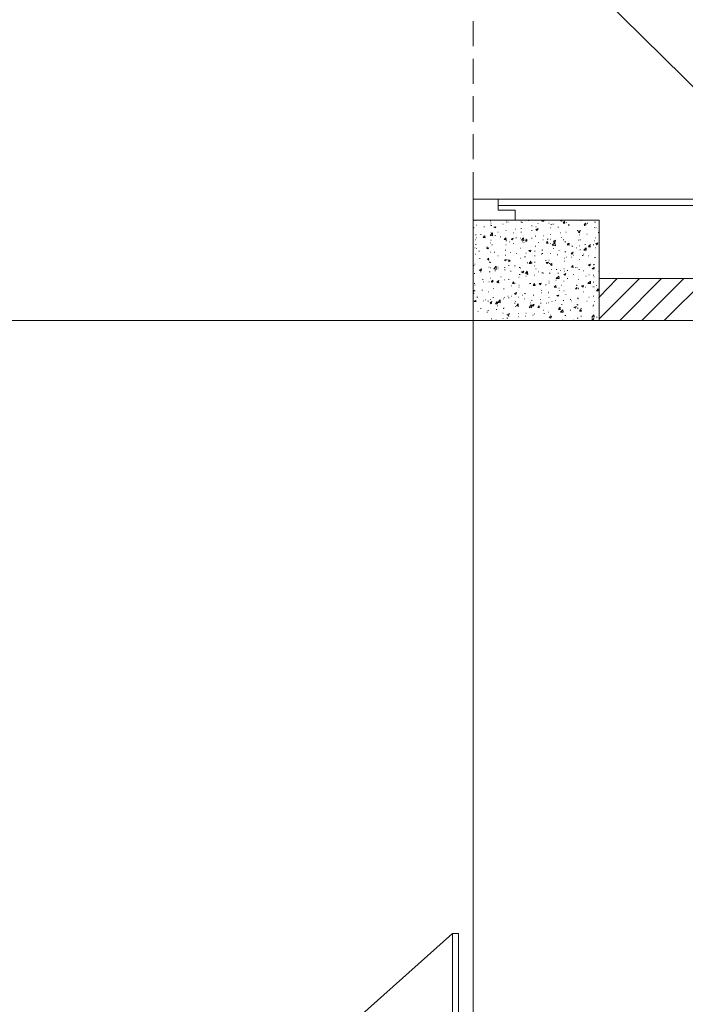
# Model space of a CAD drawing. Header units: millimetres. Extents: x 5 to 204, y 5 to 291.
# Tile 19 of 52: x 104 to 132, y 145 to 188. Entities that reach past the tile are written whole.
import ezdxf

# ---------------------------------------------------------------- set-up
doc = ezdxf.new("R2010")
doc.units = ezdxf.units.MM
doc.header["$MEASUREMENT"] = 0
doc.layers.get('0').update_dxf_attribs({"linetype": 'CONTINUOUS'})

msp = doc.modelspace()

# ---------------------------------------------------------------- linework, layer by layer
at = {"color": 0, "linetype": 'Continuous', "lineweight": 18, "true_color": 0xbababa}
for points in [[(123.138, 192.599), (124.213, 192.599), (124.213, 193.079), (124.941, 193.079), (124.941, 193.51), (123.138, 193.51), (123.138, 192.599), (124.213, 192.599), (124.213, 193.079), (137.533, 179.975)], [(107.799, 133.959), (107.799, 135.035), (107.32, 135.035), (107.32, 135.746), (106.922, 135.746), (106.922, 133.959), (107.799, 133.959), (107.799, 135.035), (107.32, 135.035), (122.244, 148.355)]]:
    msp.add_lwpolyline(points, dxfattribs=at)
at = {"color": 0, "linetype": 'Continuous', "lineweight": 18, "true_color": 0x767676}
for points in [[(123.138, 186.56), (123.138, 187.636), (123.138, 187.636)], [(123.138, 184.939), (123.138, 186.014), (123.138, 186.014)], [(123.138, 183.3), (123.138, 184.409), (123.138, 184.409)], [(123.138, 181.695), (123.138, 182.771), (123.138, 182.771)], [(123.138, 179.975), (123.138, 181.133), (123.138, 181.133)]]:
    msp.add_lwpolyline(points, dxfattribs=at)
at = {"color": 0, "linetype": 'Continuous', "lineweight": 18, "true_color": 0xbababa}
for points in [[(123.138, 179.065), (124.941, 179.065), (124.941, 179.495), (124.213, 179.495), (124.213, 179.693), (137.533, 179.693), (137.533, 179.975), (124.213, 179.975), (124.213, 179.693), (124.213, 179.975), (123.138, 179.975)], [(123.138, 133.959), (123.138, 135.746), (122.741, 135.746), (122.741, 135.035), (122.509, 135.035), (122.509, 148.355), (122.244, 148.355), (122.244, 135.035), (122.509, 135.035), (122.244, 135.035), (122.244, 133.959)]]:
    msp.add_lwpolyline(points, close=True, dxfattribs=at)
at = {"color": 0, "linetype": 'Continuous', "lineweight": 18, "true_color": 0x000001}
msp.add_lwpolyline([(128.565, 174.746), (123.138, 174.746), (123.138, 179.065), (128.565, 179.065)], close=True, dxfattribs=at)
at = {"color": 0, "linetype": 'Continuous', "lineweight": 9, "true_color": 0x000003}
for points in [[(123.204, 179.048), (123.221, 179.048), (123.221, 179.048)], [(123.27, 178.849), (123.287, 178.849), (123.287, 178.849)], [(123.882, 179.015), (123.899, 179.015), (123.899, 179.015)], [(123.882, 178.849), (123.899, 178.849), (123.899, 178.849)], [(123.899, 178.932), (123.916, 178.932), (123.916, 178.932)], [(124.412, 178.899), (124.429, 178.899), (124.429, 178.899)], [(124.561, 179.048), (124.577, 179.048), (124.577, 179.048)], [(124.561, 178.982), (124.577, 178.982), (124.577, 178.982)], [(124.627, 178.982), (124.644, 178.982), (124.644, 178.982)], [(125.19, 178.998), (125.223, 178.998), (125.223, 178.998)], [(125.239, 178.965), (125.256, 178.965), (125.256, 178.965)], [(125.504, 179.048), (125.537, 179.048), (125.537, 179.048)], [(125.918, 178.916), (125.934, 178.916), (125.934, 178.916)], [(126.1, 179.015), (126.149, 179.065), (126.149, 179.065)], [(126.1, 179.015), (126.182, 179.015), (126.182, 179.015)], [(126.182, 179.015), (126.166, 179.065), (126.166, 179.065)], [(126.398, 178.932), (126.414, 178.932), (126.414, 178.932)], [(126.48, 178.883), (126.513, 178.883), (126.513, 178.883)], [(126.563, 178.899), (126.596, 178.899), (126.596, 178.899)], [(126.894, 179.065), (126.91, 179.065), (126.91, 179.065)], [(126.894, 179.065), (126.944, 179.015), (126.944, 179.015)], [(126.944, 179.015), (126.977, 179.065), (126.977, 179.065)], [(127.01, 178.932), (127.076, 179.015), (127.076, 179.015)], [(127.01, 178.932), (127.092, 178.932), (127.092, 178.932)], [(127.092, 178.932), (127.076, 179.015), (127.076, 179.015)], [(127.142, 179.065), (127.159, 179.065), (127.159, 179.065)], [(127.142, 178.965), (127.159, 178.965), (127.159, 178.965)], [(127.241, 178.883), (127.274, 178.883), (127.274, 178.883)], [(127.771, 179.048), (127.804, 179.048), (127.804, 179.048)], [(127.92, 178.883), (127.986, 178.932), (127.986, 178.932)], [(127.92, 178.883), (127.986, 178.849), (127.986, 178.849)], [(127.986, 178.849), (127.986, 178.932), (127.986, 178.932)], [(128.052, 178.932), (128.069, 178.932), (128.069, 178.932)], [(128.367, 178.982), (128.4, 178.982), (128.4, 178.982)], [(123.154, 178.734), (123.188, 178.734), (123.188, 178.734)], [(123.237, 178.436), (123.27, 178.436), (123.27, 178.436)], [(123.452, 178.452), (123.485, 178.452), (123.485, 178.452)], [(123.601, 178.783), (123.634, 178.783), (123.634, 178.783)], [(123.866, 178.403), (123.965, 178.519), (123.965, 178.519)], [(123.899, 178.519), (123.916, 178.519), (123.916, 178.519)], [(123.916, 178.833), (123.949, 178.833), (123.949, 178.833)], [(123.965, 178.386), (123.965, 178.519), (123.965, 178.519)], [(124.031, 178.767), (124.114, 178.783), (124.114, 178.783)], [(124.031, 178.767), (124.098, 178.734), (124.098, 178.734)], [(124.098, 178.734), (124.114, 178.783), (124.114, 178.783)], [(124.197, 178.552), (124.213, 178.552), (124.213, 178.552)], [(124.544, 178.618), (124.561, 178.618), (124.561, 178.618)], [(124.875, 178.519), (124.892, 178.519), (124.892, 178.519)], [(124.941, 178.684), (124.958, 178.684), (124.958, 178.684)], [(125.19, 178.701), (125.223, 178.701), (125.223, 178.701)], [(125.19, 178.552), (125.223, 178.552), (125.223, 178.552)], [(125.653, 178.816), (125.686, 178.816), (125.686, 178.816)], [(125.653, 178.618), (125.686, 178.618), (125.686, 178.618)], [(125.835, 178.783), (125.852, 178.783), (125.852, 178.783)], [(125.835, 178.667), (125.934, 178.701), (125.934, 178.701)], [(125.835, 178.667), (125.885, 178.618), (125.885, 178.618)], [(125.885, 178.618), (125.934, 178.701), (125.934, 178.701)], [(126.464, 178.734), (126.48, 178.734), (126.48, 178.734)], [(126.464, 178.452), (126.48, 178.452), (126.48, 178.452)], [(126.778, 178.767), (126.811, 178.767), (126.811, 178.767)], [(126.894, 178.519), (126.91, 178.519), (126.91, 178.519)], [(127.126, 178.552), (127.142, 178.552), (127.142, 178.552)], [(127.241, 178.833), (127.274, 178.833), (127.274, 178.833)], [(127.622, 178.618), (127.655, 178.618), (127.655, 178.618)], [(127.655, 178.552), (127.738, 178.601), (127.738, 178.601)], [(127.655, 178.552), (127.721, 178.519), (127.721, 178.519)], [(127.721, 178.519), (127.738, 178.601), (127.738, 178.601)], [(127.721, 178.436), (127.738, 178.436), (127.738, 178.436)], [(127.754, 178.618), (127.771, 178.618), (127.771, 178.618)], [(127.92, 178.833), (127.953, 178.833), (127.953, 178.833)], [(128.036, 178.469), (128.052, 178.469), (128.052, 178.469)], [(128.35, 178.75), (128.367, 178.75), (128.367, 178.75)], [(128.416, 178.734), (128.433, 178.734), (128.433, 178.734)], [(128.515, 178.535), (128.532, 178.535), (128.532, 178.535)], [(123.221, 178.221), (123.237, 178.221), (123.237, 178.221)], [(123.237, 178.022), (123.27, 178.022), (123.27, 178.022)], [(123.287, 178.303), (123.303, 178.303), (123.303, 178.303)], [(123.568, 178.32), (123.634, 178.386), (123.634, 178.386)], [(123.568, 178.32), (123.651, 178.303), (123.651, 178.303)], [(123.585, 178.353), (123.601, 178.353), (123.601, 178.353)], [(123.651, 178.303), (123.634, 178.386), (123.634, 178.386)], [(123.634, 178.37), (123.651, 178.37), (123.651, 178.37)], [(123.866, 178.403), (123.965, 178.386), (123.965, 178.386)], [(123.882, 178.088), (123.899, 178.088), (123.899, 178.088)], [(123.899, 178.204), (123.916, 178.204), (123.916, 178.204)], [(123.949, 178.006), (123.965, 178.006), (123.965, 178.006)], [(124.065, 178.403), (124.098, 178.403), (124.098, 178.403)], [(124.296, 178.353), (124.329, 178.353), (124.329, 178.353)], [(124.478, 178.237), (124.544, 178.303), (124.544, 178.303)], [(124.478, 178.237), (124.561, 178.237), (124.561, 178.237)], [(124.561, 178.237), (124.544, 178.303), (124.544, 178.303)], [(124.544, 178.204), (124.561, 178.204), (124.561, 178.204)], [(124.544, 178.006), (124.561, 178.006), (124.561, 178.006)], [(124.577, 178.171), (124.594, 178.171), (124.594, 178.171)], [(124.693, 178.138), (124.71, 178.138), (124.71, 178.138)], [(124.776, 178.254), (124.859, 178.287), (124.859, 178.287)], [(124.776, 178.254), (124.826, 178.221), (124.826, 178.221)], [(124.826, 178.221), (124.859, 178.287), (124.859, 178.287)], [(124.859, 178.055), (124.875, 178.055), (124.875, 178.055)], [(124.975, 178.303), (125.008, 178.303), (125.008, 178.303)], [(125.173, 178.287), (125.19, 178.287), (125.19, 178.287)], [(125.223, 178.204), (125.305, 178.303), (125.305, 178.303)], [(125.223, 178.204), (125.322, 178.171), (125.322, 178.171)], [(125.256, 178.138), (125.272, 178.138), (125.272, 178.138)], [(125.322, 178.171), (125.305, 178.303), (125.305, 178.303)], [(125.322, 178.105), (125.339, 178.105), (125.339, 178.105)], [(125.388, 178.155), (125.454, 178.237), (125.454, 178.237)], [(125.388, 178.155), (125.454, 178.155), (125.454, 178.155)], [(125.405, 178.254), (125.421, 178.254), (125.421, 178.254)], [(125.454, 178.155), (125.454, 178.237), (125.454, 178.237)], [(125.653, 178.287), (125.686, 178.287), (125.686, 178.287)], [(125.802, 178.37), (125.835, 178.37), (125.835, 178.37)], [(125.934, 178.105), (125.951, 178.105), (125.951, 178.105)], [(126.133, 178.221), (126.149, 178.221), (126.149, 178.221)], [(126.149, 178.386), (126.166, 178.386), (126.166, 178.386)], [(126.298, 178.072), (126.331, 178.155), (126.331, 178.155)], [(126.298, 178.072), (126.364, 178.072), (126.364, 178.072)], [(126.331, 178.254), (126.364, 178.254), (126.364, 178.254)], [(126.364, 178.072), (126.331, 178.155), (126.331, 178.155)], [(126.447, 178.254), (126.464, 178.254), (126.464, 178.254)], [(126.464, 178.055), (126.48, 178.055), (126.48, 178.055)], [(126.546, 177.989), (126.662, 178.088), (126.662, 178.088)], [(126.596, 178.155), (126.679, 178.204), (126.679, 178.204)], [(126.596, 178.155), (126.662, 178.105), (126.662, 178.105)], [(126.596, 178.088), (126.613, 178.088), (126.613, 178.088)], [(126.662, 178.105), (126.679, 178.204), (126.679, 178.204)], [(126.679, 177.956), (126.662, 178.088), (126.662, 178.088)], [(126.927, 178.32), (126.944, 178.32), (126.944, 178.32)], [(127.01, 178.221), (127.043, 178.221), (127.043, 178.221)], [(127.092, 178.138), (127.126, 178.138), (127.126, 178.138)], [(127.192, 178.006), (127.241, 178.072), (127.241, 178.072)], [(127.192, 178.006), (127.274, 177.989), (127.274, 177.989)], [(127.274, 177.989), (127.241, 178.072), (127.241, 178.072)], [(127.274, 178.055), (127.291, 178.055), (127.291, 178.055)], [(127.672, 178.204), (127.688, 178.204), (127.688, 178.204)], [(127.738, 178.221), (127.754, 178.221), (127.754, 178.221)], [(127.953, 178.022), (127.969, 178.022), (127.969, 178.022)], [(128.185, 178.022), (128.201, 178.022), (128.201, 178.022)], [(128.3, 178.006), (128.333, 178.006), (128.333, 178.006)], [(128.35, 178.171), (128.367, 178.171), (128.367, 178.171)], [(128.4, 178.303), (128.416, 178.303), (128.416, 178.303)], [(128.416, 178.055), (128.499, 178.088), (128.499, 178.088)], [(128.416, 178.055), (128.482, 178.006), (128.482, 178.006)], [(128.482, 178.006), (128.499, 178.088), (128.499, 178.088)], [(123.204, 177.873), (123.221, 177.873), (123.221, 177.873)], [(123.221, 177.608), (123.237, 177.608), (123.237, 177.608)], [(123.27, 177.84), (123.287, 177.84), (123.287, 177.84)], [(123.386, 177.724), (123.419, 177.724), (123.419, 177.724)], [(123.717, 177.857), (123.8, 177.873), (123.8, 177.873)], [(123.717, 177.857), (123.767, 177.824), (123.767, 177.824)], [(123.734, 177.906), (123.75, 177.906), (123.75, 177.906)], [(123.767, 177.824), (123.8, 177.873), (123.8, 177.873)], [(123.866, 177.691), (123.882, 177.691), (123.882, 177.691)], [(124.048, 177.691), (124.065, 177.691), (124.065, 177.691)], [(124.511, 177.774), (124.544, 177.774), (124.544, 177.774)], [(124.726, 177.675), (124.743, 177.675), (124.743, 177.675)], [(125.008, 177.625), (125.024, 177.625), (125.024, 177.625)], [(125.173, 177.857), (125.19, 177.857), (125.19, 177.857)], [(125.405, 177.642), (125.421, 177.642), (125.421, 177.642)], [(125.537, 177.757), (125.62, 177.774), (125.62, 177.774)], [(125.537, 177.757), (125.603, 177.708), (125.603, 177.708)], [(125.603, 177.708), (125.62, 177.774), (125.62, 177.774)], [(125.785, 177.724), (125.802, 177.724), (125.802, 177.724)], [(125.802, 177.939), (125.835, 177.939), (125.835, 177.939)], [(126.083, 177.608), (126.1, 177.608), (126.1, 177.608)], [(126.1, 177.774), (126.133, 177.774), (126.133, 177.774)], [(126.1, 177.625), (126.133, 177.625), (126.133, 177.625)], [(126.447, 177.625), (126.464, 177.625), (126.464, 177.625)], [(126.546, 177.989), (126.679, 177.956), (126.679, 177.956)], [(126.596, 177.84), (126.613, 177.84), (126.613, 177.84)], [(126.762, 177.575), (126.778, 177.575), (126.778, 177.575)], [(126.828, 177.757), (126.844, 177.757), (126.844, 177.757)], [(127.092, 177.708), (127.126, 177.708), (127.126, 177.708)], [(127.357, 177.642), (127.44, 177.691), (127.44, 177.691)], [(127.357, 177.642), (127.39, 177.608), (127.39, 177.608)], [(127.39, 177.939), (127.423, 177.939), (127.423, 177.939)], [(127.39, 177.608), (127.44, 177.691), (127.44, 177.691)], [(127.572, 177.873), (127.589, 177.873), (127.589, 177.873)], [(127.721, 177.956), (127.738, 177.956), (127.738, 177.956)], [(127.738, 177.79), (127.754, 177.79), (127.754, 177.79)], [(127.87, 177.608), (127.887, 177.608), (127.887, 177.608)], [(127.903, 177.774), (128.003, 177.873), (128.003, 177.873)], [(127.903, 177.774), (128.003, 177.774), (128.003, 177.774)], [(128.003, 177.774), (128.003, 177.873), (128.003, 177.873)], [(128.102, 177.923), (128.151, 177.989), (128.151, 177.989)], [(128.102, 177.923), (128.185, 177.923), (128.185, 177.923)], [(128.185, 177.923), (128.151, 177.989), (128.151, 177.989)], [(128.4, 177.873), (128.416, 177.873), (128.416, 177.873)], [(123.204, 177.178), (123.221, 177.178), (123.221, 177.178)], [(123.419, 177.41), (123.436, 177.41), (123.436, 177.41)], [(123.75, 177.377), (123.8, 177.426), (123.8, 177.426)], [(123.75, 177.377), (123.816, 177.344), (123.816, 177.344)], [(123.816, 177.344), (123.8, 177.426), (123.8, 177.426)], [(123.833, 177.261), (123.866, 177.261), (123.866, 177.261)], [(123.882, 177.244), (123.899, 177.244), (123.899, 177.244)], [(124.197, 177.526), (124.213, 177.526), (124.213, 177.526)], [(124.478, 177.344), (124.561, 177.377), (124.561, 177.377)], [(124.478, 177.344), (124.544, 177.311), (124.544, 177.311)], [(124.495, 177.344), (124.511, 177.344), (124.511, 177.344)], [(124.511, 177.559), (124.544, 177.559), (124.544, 177.559)], [(124.544, 177.311), (124.561, 177.377), (124.561, 177.377)], [(124.627, 177.377), (124.644, 177.377), (124.644, 177.377)], [(124.644, 177.294), (124.71, 177.344), (124.71, 177.344)], [(124.644, 177.294), (124.726, 177.294), (124.726, 177.294)], [(124.726, 177.294), (124.71, 177.344), (124.71, 177.344)], [(125.157, 177.426), (125.173, 177.426), (125.173, 177.426)], [(125.355, 177.493), (125.388, 177.493), (125.388, 177.493)], [(125.471, 177.228), (125.487, 177.228), (125.487, 177.228)], [(125.554, 177.195), (125.62, 177.294), (125.62, 177.294)], [(125.554, 177.195), (125.636, 177.195), (125.636, 177.195)], [(125.636, 177.195), (125.62, 177.294), (125.62, 177.294)], [(125.653, 177.228), (125.686, 177.228), (125.686, 177.228)], [(125.785, 177.526), (125.802, 177.526), (125.802, 177.526)], [(125.785, 177.261), (125.802, 177.261), (125.802, 177.261)], [(126.249, 177.327), (126.282, 177.327), (126.282, 177.327)], [(126.282, 177.244), (126.381, 177.261), (126.381, 177.261)], [(126.282, 177.244), (126.331, 177.195), (126.331, 177.195)], [(126.331, 177.195), (126.381, 177.261), (126.381, 177.261)], [(126.398, 177.344), (126.414, 177.344), (126.414, 177.344)], [(126.414, 177.195), (126.447, 177.195), (126.447, 177.195)], [(126.464, 177.145), (126.53, 177.195), (126.53, 177.195)], [(126.464, 177.145), (126.53, 177.112), (126.53, 177.112)], [(126.53, 177.112), (126.53, 177.195), (126.53, 177.195)], [(127.059, 177.426), (127.076, 177.426), (127.076, 177.426)], [(127.076, 177.294), (127.092, 177.294), (127.092, 177.294)], [(127.142, 177.476), (127.159, 177.476), (127.159, 177.476)], [(127.374, 177.476), (127.39, 177.476), (127.39, 177.476)], [(127.44, 177.559), (127.457, 177.559), (127.457, 177.559)], [(127.721, 177.377), (127.738, 177.377), (127.738, 177.377)], [(127.837, 177.542), (127.87, 177.542), (127.87, 177.542)], [(128.102, 177.526), (128.118, 177.526), (128.118, 177.526)], [(128.102, 177.145), (128.185, 177.178), (128.185, 177.178)], [(128.102, 177.145), (128.151, 177.096), (128.151, 177.096)], [(128.151, 177.096), (128.185, 177.178), (128.185, 177.178)], [(128.3, 177.145), (128.333, 177.145), (128.333, 177.145)], [(128.35, 177.162), (128.367, 177.162), (128.367, 177.162)], [(128.367, 177.46), (128.4, 177.46), (128.4, 177.46)], [(123.154, 177.112), (123.188, 177.112), (123.188, 177.112)], [(123.188, 176.765), (123.204, 176.765), (123.204, 176.765)], [(123.419, 176.93), (123.502, 176.963), (123.502, 176.963)], [(123.419, 176.93), (123.485, 176.88), (123.485, 176.88)], [(123.419, 176.897), (123.436, 176.897), (123.436, 176.897)], [(123.452, 176.847), (123.485, 176.847), (123.485, 176.847)], [(123.485, 176.88), (123.502, 176.963), (123.502, 176.963)], [(123.816, 177.046), (123.833, 177.046), (123.833, 177.046)], [(123.833, 176.847), (123.866, 176.847), (123.866, 176.847)], [(123.882, 177.013), (123.899, 177.013), (123.899, 177.013)], [(124.031, 176.963), (124.131, 177.079), (124.131, 177.079)], [(124.031, 176.963), (124.131, 176.947), (124.131, 176.947)], [(124.065, 176.88), (124.098, 176.88), (124.098, 176.88)], [(124.131, 176.947), (124.131, 177.079), (124.131, 177.079)], [(124.197, 177.046), (124.213, 177.046), (124.213, 177.046)], [(124.197, 176.963), (124.213, 176.963), (124.213, 176.963)], [(124.495, 177.029), (124.511, 177.029), (124.511, 177.029)], [(124.495, 176.93), (124.511, 176.93), (124.511, 176.93)], [(124.66, 177.112), (124.693, 177.112), (124.693, 177.112)], [(124.743, 176.864), (124.776, 176.864), (124.776, 176.864)], [(124.925, 177.096), (124.941, 177.096), (124.941, 177.096)], [(125.123, 177.029), (125.157, 177.029), (125.157, 177.029)], [(125.123, 176.732), (125.157, 176.732), (125.157, 176.732)], [(125.157, 176.996), (125.173, 176.996), (125.173, 176.996)], [(125.223, 176.847), (125.322, 176.864), (125.322, 176.864)], [(125.223, 176.847), (125.272, 176.798), (125.272, 176.798)], [(125.272, 176.798), (125.322, 176.864), (125.322, 176.864)], [(125.388, 176.765), (125.471, 176.864), (125.471, 176.864)], [(125.388, 176.765), (125.487, 176.732), (125.487, 176.732)], [(125.421, 176.814), (125.454, 176.814), (125.454, 176.814)], [(125.454, 176.781), (125.471, 176.781), (125.471, 176.781)], [(125.487, 176.732), (125.471, 176.864), (125.471, 176.864)], [(125.769, 177.096), (125.785, 177.096), (125.785, 177.096)], [(125.835, 176.963), (125.852, 176.963), (125.852, 176.963)], [(125.934, 176.847), (125.951, 176.847), (125.951, 176.847)], [(126.1, 176.798), (126.133, 176.798), (126.133, 176.798)], [(126.149, 176.781), (126.166, 176.781), (126.166, 176.781)], [(126.414, 176.781), (126.447, 176.781), (126.447, 176.781)], [(126.513, 176.947), (126.53, 176.947), (126.53, 176.947)], [(126.712, 176.947), (126.745, 176.947), (126.745, 176.947)], [(126.778, 176.781), (126.811, 176.781), (126.811, 176.781)], [(126.894, 176.897), (126.91, 176.897), (126.91, 176.897)], [(127.043, 176.963), (127.059, 176.963), (127.059, 176.963)], [(127.043, 176.732), (127.126, 176.765), (127.126, 176.765)], [(127.043, 176.732), (127.092, 176.698), (127.092, 176.698)], [(127.059, 176.864), (127.076, 176.864), (127.076, 176.864)], [(127.092, 176.698), (127.126, 176.765), (127.126, 176.765)], [(127.192, 176.897), (127.208, 176.897), (127.208, 176.897)], [(127.374, 177.046), (127.423, 177.112), (127.423, 177.112)], [(127.374, 177.046), (127.44, 177.029), (127.44, 177.029)], [(127.44, 177.029), (127.423, 177.112), (127.423, 177.112)], [(127.44, 176.732), (127.457, 176.732), (127.457, 176.732)], [(127.523, 177.029), (127.539, 177.029), (127.539, 177.029)], [(127.605, 177.029), (127.622, 177.029), (127.622, 177.029)], [(127.688, 176.947), (127.721, 176.947), (127.721, 176.947)], [(127.87, 176.88), (127.887, 176.88), (127.887, 176.88)], [(128.267, 176.963), (128.333, 177.029), (128.333, 177.029)], [(128.267, 176.963), (128.35, 176.963), (128.35, 176.963)], [(128.35, 176.963), (128.333, 177.029), (128.333, 177.029)], [(128.35, 177.029), (128.367, 177.029), (128.367, 177.029)], [(128.532, 176.864), (128.565, 176.864), (128.565, 176.864)], [(123.188, 176.334), (123.204, 176.334), (123.204, 176.334)], [(123.535, 176.516), (123.568, 176.516), (123.568, 176.516)], [(123.568, 176.417), (123.585, 176.417), (123.585, 176.417)], [(123.816, 176.417), (123.833, 176.417), (123.833, 176.417)], [(123.866, 176.566), (123.882, 176.566), (123.882, 176.566)], [(123.916, 176.417), (123.982, 176.483), (123.982, 176.483)], [(123.916, 176.417), (123.982, 176.417), (123.982, 176.417)], [(123.949, 176.401), (123.965, 176.401), (123.965, 176.401)], [(123.982, 176.417), (123.982, 176.483), (123.982, 176.483)], [(124.164, 176.417), (124.247, 176.467), (124.247, 176.467)], [(124.164, 176.417), (124.213, 176.368), (124.213, 176.368)], [(124.213, 176.368), (124.247, 176.467), (124.247, 176.467)], [(124.247, 176.368), (124.263, 176.368), (124.263, 176.368)], [(124.329, 176.632), (124.346, 176.632), (124.346, 176.632)], [(124.478, 176.5), (124.495, 176.5), (124.495, 176.5)], [(124.66, 176.516), (124.693, 176.516), (124.693, 176.516)], [(124.826, 176.334), (124.875, 176.417), (124.875, 176.417)], [(124.826, 176.334), (124.892, 176.334), (124.892, 176.334)], [(124.892, 176.334), (124.875, 176.417), (124.875, 176.417)], [(124.925, 176.351), (124.941, 176.351), (124.941, 176.351)], [(125.107, 176.616), (125.123, 176.616), (125.123, 176.616)], [(125.405, 176.649), (125.421, 176.649), (125.421, 176.649)], [(125.57, 176.334), (125.603, 176.334), (125.603, 176.334)], [(125.603, 176.334), (125.62, 176.334), (125.62, 176.334)], [(125.719, 176.252), (125.785, 176.334), (125.785, 176.334)], [(125.769, 176.698), (125.785, 176.698), (125.785, 176.698)], [(125.802, 176.252), (125.785, 176.334), (125.785, 176.334)], [(125.984, 176.334), (126.067, 176.351), (126.067, 176.351)], [(125.984, 176.334), (126.034, 176.285), (126.034, 176.285)], [(126.034, 176.285), (126.067, 176.351), (126.067, 176.351)], [(126.398, 176.434), (126.414, 176.434), (126.414, 176.434)], [(126.398, 176.351), (126.414, 176.351), (126.414, 176.351)], [(126.695, 176.483), (126.712, 176.483), (126.712, 176.483)], [(126.712, 176.55), (126.828, 176.649), (126.828, 176.649)], [(126.712, 176.55), (126.844, 176.55), (126.844, 176.55)], [(126.844, 176.55), (126.828, 176.649), (126.828, 176.649)], [(127.043, 176.434), (127.059, 176.434), (127.059, 176.434)], [(127.192, 176.55), (127.208, 176.55), (127.208, 176.55)], [(127.672, 176.516), (127.688, 176.516), (127.688, 176.516)], [(127.986, 176.649), (128.003, 176.649), (128.003, 176.649)], [(128.069, 176.334), (128.185, 176.434), (128.185, 176.434)], [(128.069, 176.334), (128.185, 176.334), (128.185, 176.334)], [(128.118, 176.715), (128.135, 176.715), (128.135, 176.715)], [(128.185, 176.334), (128.185, 176.434), (128.185, 176.434)], [(128.3, 176.698), (128.333, 176.698), (128.333, 176.698)], [(128.3, 176.401), (128.333, 176.401), (128.333, 176.401)], [(128.333, 176.632), (128.35, 176.632), (128.35, 176.632)], [(123.138, 176.037), (123.188, 176.053), (123.188, 176.053)], [(123.138, 175.987), (123.154, 175.97), (123.154, 175.97)], [(123.154, 175.97), (123.188, 176.053), (123.188, 176.053)], [(123.154, 175.904), (123.188, 175.904), (123.188, 175.904)], [(123.204, 176.268), (123.221, 176.268), (123.221, 176.268)], [(123.204, 176.02), (123.221, 176.02), (123.221, 176.02)], [(123.518, 176.053), (123.535, 176.053), (123.535, 176.053)], [(123.8, 175.987), (123.816, 175.987), (123.816, 175.987)], [(124.015, 176.119), (124.031, 176.119), (124.031, 176.119)], [(124.445, 176.103), (124.478, 176.103), (124.478, 176.103)], [(124.793, 176.235), (124.809, 176.235), (124.809, 176.235)], [(124.925, 175.904), (125.008, 175.954), (125.008, 175.954)], [(124.925, 175.904), (124.975, 175.871), (124.975, 175.871)], [(124.975, 175.871), (125.008, 175.954), (125.008, 175.954)], [(125.107, 176.268), (125.123, 176.268), (125.123, 176.268)], [(125.107, 176.185), (125.123, 176.185), (125.123, 176.185)], [(125.355, 175.904), (125.388, 175.904), (125.388, 175.904)], [(125.719, 176.252), (125.802, 176.252), (125.802, 176.252)], [(125.752, 176.268), (125.769, 176.268), (125.769, 176.268)], [(126.067, 175.937), (126.083, 175.937), (126.083, 175.937)], [(126.083, 176.037), (126.1, 176.037), (126.1, 176.037)], [(126.249, 176.285), (126.282, 176.285), (126.282, 176.285)], [(126.381, 175.97), (126.398, 175.97), (126.398, 175.97)], [(126.381, 175.937), (126.398, 175.937), (126.398, 175.937)], [(126.629, 176.185), (126.695, 176.252), (126.695, 176.252)], [(126.629, 176.185), (126.712, 176.169), (126.712, 176.169)], [(126.712, 176.169), (126.695, 176.252), (126.695, 176.252)], [(126.828, 176.136), (126.844, 176.136), (126.844, 176.136)], [(126.844, 176.037), (126.861, 176.037), (126.861, 176.037)], [(126.927, 176.268), (126.944, 176.268), (126.944, 176.268)], [(127.043, 176.02), (127.059, 176.02), (127.059, 176.02)], [(127.539, 176.103), (127.605, 176.169), (127.605, 176.169)], [(127.539, 176.103), (127.605, 176.103), (127.605, 176.103)], [(127.572, 176.268), (127.589, 176.268), (127.589, 176.268)], [(127.605, 176.252), (127.622, 176.252), (127.622, 176.252)], [(127.605, 176.103), (127.605, 176.169), (127.605, 176.169)], [(127.655, 176.136), (127.672, 176.136), (127.672, 176.136)], [(127.672, 176.103), (127.688, 176.103), (127.688, 176.103)], [(127.804, 176.235), (127.887, 176.252), (127.887, 176.252)], [(127.804, 176.235), (127.87, 176.185), (127.87, 176.185)], [(127.87, 176.185), (127.887, 176.252), (127.887, 176.252)], [(127.87, 175.987), (127.887, 175.987), (127.887, 175.987)], [(127.969, 176.185), (127.986, 176.185), (127.986, 176.185)], [(128.284, 176.202), (128.3, 176.202), (128.3, 176.202)], [(128.333, 176.202), (128.35, 176.202), (128.35, 176.202)], [(128.433, 176.252), (128.449, 176.252), (128.449, 176.252)], [(128.449, 176.02), (128.515, 176.103), (128.515, 176.103)], [(128.449, 176.02), (128.515, 176.02), (128.515, 176.02)], [(128.515, 176.02), (128.515, 176.103), (128.515, 176.103)], [(123.138, 175.524), (123.154, 175.524), (123.154, 175.524)], [(123.138, 175.507), (123.154, 175.507), (123.154, 175.507)], [(123.188, 175.557), (123.237, 175.606), (123.237, 175.606)], [(123.188, 175.573), (123.204, 175.573), (123.204, 175.573)], [(123.188, 175.557), (123.27, 175.557), (123.27, 175.557)], [(123.27, 175.557), (123.237, 175.606), (123.237, 175.606)], [(123.303, 175.755), (123.336, 175.755), (123.336, 175.755)], [(123.585, 175.59), (123.601, 175.59), (123.601, 175.59)], [(123.667, 175.639), (123.684, 175.639), (123.684, 175.639)], [(123.767, 175.573), (123.8, 175.573), (123.8, 175.573)], [(123.866, 175.507), (123.949, 175.557), (123.949, 175.557)], [(123.866, 175.507), (123.916, 175.457), (123.916, 175.457)], [(123.882, 175.656), (123.899, 175.656), (123.899, 175.656)], [(123.916, 175.457), (123.949, 175.557), (123.949, 175.557)], [(123.982, 175.739), (124.015, 175.739), (124.015, 175.739)], [(124.098, 175.457), (124.164, 175.557), (124.164, 175.557)], [(124.098, 175.457), (124.18, 175.457), (124.18, 175.457)], [(124.18, 175.457), (124.164, 175.557), (124.164, 175.557)], [(124.197, 175.524), (124.296, 175.639), (124.296, 175.639)], [(124.197, 175.524), (124.296, 175.507), (124.296, 175.507)], [(124.263, 175.573), (124.28, 175.573), (124.28, 175.573)], [(124.296, 175.507), (124.296, 175.639), (124.296, 175.639)], [(124.429, 175.673), (124.445, 175.673), (124.445, 175.673)], [(124.478, 175.739), (124.495, 175.739), (124.495, 175.739)], [(124.627, 175.788), (124.644, 175.788), (124.644, 175.788)], [(124.66, 175.722), (124.693, 175.722), (124.693, 175.722)], [(124.793, 175.788), (124.809, 175.788), (124.809, 175.788)], [(124.925, 175.491), (124.941, 175.491), (124.941, 175.491)], [(124.941, 175.557), (124.958, 175.557), (124.958, 175.557)], [(125.008, 175.375), (125.074, 175.457), (125.074, 175.457)], [(125.074, 175.375), (125.074, 175.457), (125.074, 175.457)], [(125.09, 175.755), (125.107, 175.755), (125.107, 175.755)], [(125.256, 175.838), (125.272, 175.838), (125.272, 175.838)], [(125.339, 175.673), (125.355, 175.673), (125.355, 175.673)], [(125.603, 175.507), (125.62, 175.507), (125.62, 175.507)], [(125.653, 175.606), (125.686, 175.606), (125.686, 175.606)], [(125.719, 175.838), (125.752, 175.838), (125.752, 175.838)], [(126.017, 175.656), (126.034, 175.656), (126.034, 175.656)], [(126.034, 175.491), (126.067, 175.491), (126.067, 175.491)], [(126.282, 175.491), (126.298, 175.491), (126.298, 175.491)], [(126.364, 175.507), (126.381, 175.507), (126.381, 175.507)], [(126.398, 175.739), (126.414, 175.739), (126.414, 175.739)], [(126.53, 175.557), (126.546, 175.557), (126.546, 175.557)], [(126.679, 175.606), (126.695, 175.606), (126.695, 175.606)], [(126.745, 175.821), (126.828, 175.838), (126.828, 175.838)], [(126.745, 175.821), (126.778, 175.788), (126.778, 175.788)], [(126.778, 175.788), (126.828, 175.838), (126.828, 175.838)], [(127.01, 175.606), (127.043, 175.606), (127.043, 175.606)], [(127.126, 175.871), (127.142, 175.871), (127.142, 175.871)], [(127.308, 175.656), (127.341, 175.656), (127.341, 175.656)], [(127.357, 175.59), (127.374, 175.59), (127.374, 175.59)], [(127.622, 175.706), (127.655, 175.706), (127.655, 175.706)], [(127.655, 175.673), (127.672, 175.673), (127.672, 175.673)], [(128.036, 175.573), (128.052, 175.573), (128.052, 175.573)], [(128.118, 175.755), (128.135, 175.755), (128.135, 175.755)], [(128.3, 175.788), (128.333, 175.788), (128.333, 175.788)], [(128.35, 175.557), (128.367, 175.557), (128.367, 175.557)], [(128.532, 175.722), (128.565, 175.722), (128.565, 175.722)], [(128.532, 175.722), (128.565, 175.722), (128.565, 175.722)], [(123.336, 175.127), (123.353, 175.127), (123.353, 175.127)], [(123.452, 175.259), (123.485, 175.259), (123.485, 175.259)], [(123.734, 175.11), (123.75, 175.11), (123.75, 175.11)], [(123.767, 175.176), (123.8, 175.176), (123.8, 175.176)], [(124.131, 175.226), (124.164, 175.226), (124.164, 175.226)], [(124.18, 175.375), (124.197, 175.375), (124.197, 175.375)], [(124.412, 175.06), (124.429, 175.06), (124.429, 175.06)], [(124.429, 175.259), (124.445, 175.259), (124.445, 175.259)], [(124.445, 175.275), (124.478, 175.275), (124.478, 175.275)], [(124.594, 174.994), (124.71, 175.044), (124.71, 175.044)], [(124.66, 174.961), (124.71, 175.044), (124.71, 175.044)], [(124.941, 175.342), (124.958, 175.342), (124.958, 175.342)], [(125.008, 175.375), (125.074, 175.375), (125.074, 175.375)], [(125.074, 175.342), (125.09, 175.342), (125.09, 175.342)], [(125.09, 175.044), (125.107, 175.044), (125.107, 175.044)], [(125.405, 175.06), (125.421, 175.06), (125.421, 175.06)], [(125.554, 175.309), (125.636, 175.424), (125.636, 175.424)], [(125.554, 175.309), (125.653, 175.292), (125.653, 175.292)], [(125.653, 175.292), (125.636, 175.424), (125.636, 175.424)], [(125.653, 175.408), (125.769, 175.441), (125.769, 175.441)], [(125.653, 175.408), (125.719, 175.358), (125.719, 175.358)], [(125.703, 175.424), (125.719, 175.424), (125.719, 175.424)], [(125.719, 175.358), (125.769, 175.441), (125.769, 175.441)], [(125.719, 175.441), (125.752, 175.441), (125.752, 175.441)], [(125.769, 175.027), (125.785, 175.027), (125.785, 175.027)], [(125.918, 175.309), (125.984, 175.375), (125.984, 175.375)], [(125.918, 175.309), (125.984, 175.292), (125.984, 175.292)], [(125.984, 175.292), (125.984, 175.375), (125.984, 175.375)], [(126.149, 175.193), (126.166, 175.193), (126.166, 175.193)], [(126.182, 175.044), (126.216, 175.044), (126.216, 175.044)], [(126.364, 175.11), (126.381, 175.11), (126.381, 175.11)], [(126.811, 175.226), (126.861, 175.292), (126.861, 175.292)], [(126.811, 175.226), (126.894, 175.226), (126.894, 175.226)], [(126.861, 175.309), (126.894, 175.309), (126.894, 175.309)], [(126.894, 175.226), (126.861, 175.292), (126.861, 175.292)], [(126.894, 175.11), (126.993, 175.209), (126.993, 175.209)], [(126.894, 175.11), (127.01, 175.11), (127.01, 175.11)], [(126.944, 175.441), (126.977, 175.441), (126.977, 175.441)], [(127.01, 175.11), (126.993, 175.209), (126.993, 175.209)], [(126.993, 175.193), (127.01, 175.193), (127.01, 175.193)], [(126.993, 175.143), (127.01, 175.143), (127.01, 175.143)], [(127.308, 175.193), (127.341, 175.193), (127.341, 175.193)], [(127.473, 175.309), (127.572, 175.342), (127.572, 175.342)], [(127.473, 175.309), (127.539, 175.275), (127.539, 175.275)], [(127.539, 175.275), (127.572, 175.342), (127.572, 175.342)], [(127.605, 175.441), (127.622, 175.441), (127.622, 175.441)], [(127.622, 175.424), (127.655, 175.424), (127.655, 175.424)], [(127.622, 175.275), (127.655, 175.275), (127.655, 175.275)], [(127.721, 175.143), (127.771, 175.226), (127.771, 175.226)], [(127.721, 175.143), (127.804, 175.143), (127.804, 175.143)], [(127.771, 175.259), (127.804, 175.259), (127.804, 175.259)], [(127.804, 175.143), (127.771, 175.226), (127.771, 175.226)], [(128.284, 175.358), (128.3, 175.358), (128.3, 175.358)], [(128.3, 175.408), (128.333, 175.408), (128.333, 175.408)], [(123.916, 174.812), (123.949, 174.812), (123.949, 174.812)], [(124.114, 174.779), (124.131, 174.779), (124.131, 174.779)], [(124.412, 174.829), (124.429, 174.829), (124.429, 174.829)], [(124.594, 174.994), (124.66, 174.961), (124.66, 174.961)], [(124.594, 174.845), (124.627, 174.845), (124.627, 174.845)], [(124.66, 174.928), (124.693, 174.928), (124.693, 174.928)], [(125.074, 174.911), (125.09, 174.911), (125.09, 174.911)], [(125.388, 174.928), (125.405, 174.928), (125.405, 174.928)], [(125.703, 174.994), (125.719, 174.994), (125.719, 174.994)], [(125.703, 174.978), (125.719, 174.978), (125.719, 174.978)], [(126.414, 174.895), (126.513, 174.928), (126.513, 174.928)], [(126.414, 174.895), (126.48, 174.845), (126.48, 174.845)], [(126.447, 174.978), (126.464, 174.978), (126.464, 174.978)], [(126.48, 174.845), (126.513, 174.928), (126.513, 174.928)], [(126.977, 174.763), (126.993, 174.763), (126.993, 174.763)], [(127.092, 174.961), (127.126, 174.961), (127.126, 174.961)], [(127.44, 174.763), (127.457, 174.763), (127.457, 174.763)], [(127.622, 174.845), (127.655, 174.845), (127.655, 174.845)], [(127.771, 174.928), (127.804, 174.928), (127.804, 174.928)], [(128.251, 174.895), (128.333, 174.994), (128.333, 174.994)], [(128.251, 174.911), (128.35, 174.895), (128.35, 174.895)], [(128.251, 174.878), (128.267, 174.878), (128.267, 174.878)], [(128.251, 174.812), (128.333, 174.829), (128.333, 174.829)], [(128.251, 174.812), (128.3, 174.763), (128.3, 174.763)], [(128.284, 174.928), (128.3, 174.928), (128.3, 174.928)], [(128.3, 174.763), (128.333, 174.829), (128.333, 174.829)], [(128.3, 174.812), (128.333, 174.812), (128.333, 174.812)], [(128.35, 174.895), (128.333, 174.994), (128.333, 174.994)], [(128.449, 174.895), (128.482, 174.895), (128.482, 174.895)]]:
    msp.add_lwpolyline(points, dxfattribs=at)
at = {"color": 0, "linetype": 'Continuous', "lineweight": 5, "true_color": 0x000005}
for points in [[(128.565, 175.755), (129.343, 176.55), (129.343, 176.55)], [(128.565, 174.812), (130.302, 176.55), (130.302, 176.55)], [(129.459, 174.746), (131.246, 176.55), (131.246, 176.55)], [(130.402, 174.746), (132.205, 176.55), (132.205, 176.55)], [(131.361, 174.746), (133.182, 176.55), (133.182, 176.55)]]:
    msp.add_lwpolyline(points, dxfattribs=at)
at = {"color": 0, "linetype": 'Continuous', "lineweight": 18, "true_color": 0x000007}
for points in [[(128.565, 176.55), (173.273, 176.55), (173.273, 176.55)], [(128.565, 174.746), (173.273, 174.746), (173.273, 174.746)]]:
    msp.add_lwpolyline(points, dxfattribs=at)
at = {"color": 0, "linetype": 'Continuous', "lineweight": 9, "true_color": 0x767676}
for points in [[(86.703, 174.746), (123.138, 174.746), (123.138, 174.746)], [(123.138, 174.746), (123.138, 135.746), (123.138, 135.746)]]:
    msp.add_lwpolyline(points, dxfattribs=at)

doc.saveas('drawing.dxf')
